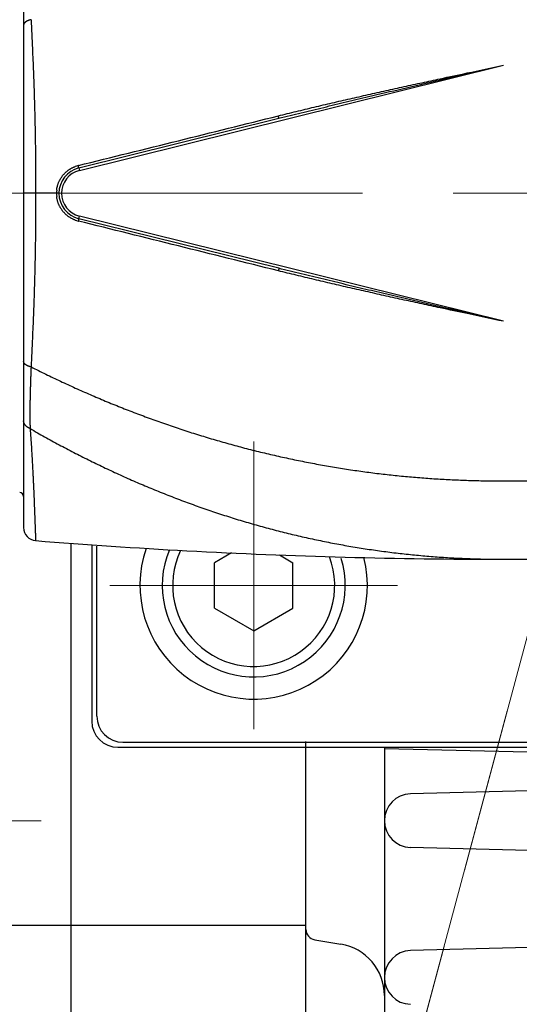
# Model space of a CAD drawing. Header units: millimetres. Extents: x 0 to 1300, y 0 to 891.
# Tile 22 of 148: x 575 to 594, y 247 to 285. Entities that reach past the tile are written whole.
import ezdxf

# ---------------------------------------------------------------- set-up
doc = ezdxf.new("R2010")
doc.units = ezdxf.units.MM
doc.header["$LTSCALE"] = 0.545669
doc.linetypes.add('CENTER', pattern=[50.8, 31.75, -6.35, 6.35, -6.35])
doc.layers.add('NoLayerName_001', color=7, linetype='Continuous')
doc.layers.add('NoLayerName_008', color=7, linetype='Continuous')
doc.styles.get("Standard").update_dxf_attribs({"font": 'txt', "bigfont": 'extfont2'})
doc.dimstyles.get("Standard").update_dxf_attribs({"dimtxt": 2.5, "dimasz": 2.5, "dimexe": 1, "dimexo": 1, "dimtad": 1, "dimdec": 3, "dimzin": 0, "dimdsep": 46, "dimtxsty": 'Standard', "dimcen": 2.5, "dimadec": 3, "dimazin": 0, "dimtfac": 0.75, "dimtdec": 3, "dimtmove": 0, "dimatfit": 3, "dimfxl": 1, "dimarcsym": 0})

# ---------------------------------------------------------------- blocks, each defined once
blk = doc.blocks.new('DIM_0002')
at = {"color": 3, "linetype": 'Continuous', "lineweight": 13}
blk.add_lwpolyline([(54.76, 41.116), (44.52, 2.898), (43.743, 0)], dxfattribs=at)
blk.add_arc((60.066, 60.917), 60.066, 345, 255, dxfattribs=at)
blk = doc.blocks.new('_OPEN30')
at = {"color": 0, "linetype": 'ByBlock', "lineweight": -2}
for p, q in [((-1, 0.267949), (0, 0)), ((0, 0), (-1, -0.267949)), ((0, 0), (-1, 0))]:
    blk.add_line(p, q, dxfattribs=at)
blk = doc.blocks.new('*D31')
at = {"layer": 'Defpoints', "color": 0}
for p in [(544.868, 278.421), (544.968, 278.421), (592.159, 252.51), (592.185, 252.607), (529.907, 246.155)]:
    blk.add_point(p, dxfattribs=at)
at = {"layer": 'NoLayerName_001', "color": 0, "linetype": 'Continuous', "lineweight": 13}
for p, q in [((541.868, 278.421), (519.753, 278.421)), ((591.382, 249.612), (578.565, 201.776))]:
    blk.add_line(p, q, dxfattribs=at)
blk.add_arc((599.102, 278.421), 76.348, 183.37752, 251.62248, dxfattribs=at)
at = {"layer": 'NoLayerName_001', "color": 0, "lineweight": 13, "xscale": 4.5, "yscale": 4.5, "zscale": 4.5}
for p, rotation in [((522.753, 278.421), 91.68876122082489), ((579.341, 204.674), 343.3112387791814)]:
    blk.add_blockref('_OPEN30', p, dxfattribs=dict(at, rotation=rotation))
at = {"layer": 'NoLayerName_001', "color": 0, "lineweight": 13, "insert": (558.845, 223.659), "char_height": 10.5, "attachment_point": 5, "rotation": 323.6796}
blk.add_mtext('\\W0.8000;75%%d', dxfattribs=at)

msp = doc.modelspace()

# ---------------------------------------------------------------- linework, layer by layer
at = {"layer": 'NoLayerName_001', "color": 60, "linetype": 'Continuous', "lineweight": 25}
for p, q in [((575.30164849, 291.20963714), (575.30164849, 265.63203554)), ((577.43492464, 279.29435267), (593.65164849, 283.3178045)), ((577.41084421, 279.39141004), (585.064677, 281.29036496)), ((577.41084421, 279.39141004), (577.43492464, 279.29435267)), ((576.65166034, 278.42083642), (575.30164849, 278.42083641)), ((576.65166034, 278.42083642), (575.30164849, 278.42083641)), ((577.41084421, 277.45026265), (577.43492464, 277.54732002)), ((585.064677, 275.55130773), (577.41084421, 277.45026265)), ((593.65164849, 273.52386819), (577.43492464, 277.54732002)), ((593.65164849, 264.42083634), (599.15164849, 264.42083634))]:
    msp.add_line(p, q, dxfattribs=at)
at = {"layer": 'NoLayerName_001', "color": 60, "linetype": 'CENTER', "lineweight": 13}
msp.add_line((592.15887493, 252.51005266), (600.28916259, 282.85269931), dxfattribs=at)
at = {"layer": 'NoLayerName_001', "color": 4, "linetype": 'CENTER', "lineweight": 13}
for p, q in [((643.70880777, 278.42083634), (544.86792751, 278.42083634)), ((565.4451685, 254.41916885), (575.97194042, 254.41916885))]:
    msp.add_line(p, q, dxfattribs=at)
at = {"layer": 'NoLayerName_001', "color": 110, "linetype": 'CENTER', "lineweight": 13}
for p, q in [((584.10164849, 268.92083634), (584.10164849, 257.92083634)), ((578.60164849, 263.42083634), (589.60164849, 263.42083634))]:
    msp.add_line(p, q, dxfattribs=at)
at = {"layer": 'NoLayerName_001', "color": 7, "linetype": 'Continuous', "lineweight": 25}
for p, q in [((577.10164849, 265.03069233), (577.10164849, 233.92083634)), ((583.25040709, 264.6614227), (582.60164849, 264.28686175)), ((585.08720166, 264.58387776), (585.60164849, 264.28686175)), ((582.60164849, 262.55481094), (582.60164849, 264.28686175)), ((585.60164849, 262.55481094), (585.60164849, 264.28686175)), ((582.60164849, 262.55481094), (584.10164849, 261.68878553)), ((584.10164849, 261.68878553), (585.60164849, 262.55481094)), ((586.10164849, 234.25968718), (586.10164849, 257.44403355)), ((589.10164849, 257.22883634), (589.10164849, 224.53111042)), ((618.05514944, 256.49168516), (589.10164849, 257.16502239)), ((621.10164849, 256.25878583), (590.10130582, 255.44701329)), ((616.12782544, 252.71313099), (590.10130582, 253.39465939)), ((572.10164849, 250.42083634), (586.10164849, 250.42083634)), ((616.12782544, 250.12854169), (590.10130582, 249.44701329)), ((586.4358889, 249.86512961), (587.43044647, 249.69937001))]:
    msp.add_line(p, q, dxfattribs=at)
at = {"layer": 'NoLayerName_001', "color": 110, "linetype": 'Continuous', "lineweight": 25}
for p, q in [((577.90964849, 264.97250998), (577.90964849, 258.22883634)), ((578.10164849, 258.42083634), (578.10164849, 264.92161712)), ((579.10164849, 257.42083634), (619.10164849, 257.42083634)), ((578.90964849, 257.22883634), (619.29364849, 257.22883634))]:
    msp.add_line(p, q, dxfattribs=at)
at = {"layer": 'NoLayerName_001', "color": 60, "linetype": 'Continuous', "lineweight": 25}
for centre, radius, start, end in [((577.65164849, 278.42083634), 1, 103.934014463, 256.065985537), ((577.65164849, 278.42083634), 0.89999387, 103.934014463, 256.065985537), ((577.6613586, 278.40901794), 1.10693942, 104.539477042, 110.274196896), ((577.65907896, 278.41733141), 1.0983199, 103.936923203, 104.53323947), ((577.64960886, 278.42035281), 1.09035924, 173.455627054, 179.974591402), ((577.64955366, 278.42131488), 1.09030404, 180.025147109, 186.547055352), ((577.66151251, 278.43311318), 1.10742137, 249.72899154, 255.458766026), ((577.6592951, 278.42502613), 1.09903663, 255.464808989, 256.060740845), ((575.15164849, 266.82083634), 0.15, 0, 89.999997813), ((575.80164849, 265.63203497), 0.5, 179.999946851, 265.435640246), ((593.65230844, 489.2362705), 224.81562585, 265.4356721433, 266.9129088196)]:
    msp.add_arc(centre, radius, start, end, dxfattribs=at)
at = {"layer": 'NoLayerName_001', "color": 110, "linetype": 'Continuous', "lineweight": 25}
for centre, radius, start, end in [((584.10164849, 263.42083634), 4.35, 161.011041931, 14.145613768), ((579.10164849, 258.42083634), 1, 180, 270), ((578.90964849, 258.22883634), 1, 180, 270)]:
    msp.add_arc(centre, radius, start, end, dxfattribs=at)
at = {"layer": 'NoLayerName_001', "color": 7, "linetype": 'Continuous', "lineweight": 25}
for centre, radius, start, end in [((584.10164849, 263.42083634), 3.5, 157.080518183, 17.195127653), ((584.10164849, 263.42083634), 3.1, 154.407700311, 20.749055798), ((590.12817721, 254.42083634), 1.02652871, 91.5, 268.5), ((586.50164849, 250.25968718), 0.4, 180, 260.537677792), ((587.10164849, 247.72658217), 2, 0, 80.537677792), ((590.12817721, 248.42083634), 1.02652871, 91.5, 268.5)]:
    msp.add_arc(centre, radius, start, end, dxfattribs=at)
at = {"layer": 'NoLayerName_001', "color": 60, "linetype": 'Continuous', "lineweight": 25}
for points, knots in [([(575.58672153, 285.0630152), (575.58263339, 285.06207036), (575.57444456, 285.06022551), (575.5622231, 285.05718605), (575.55004221, 285.05397371), (575.53791532, 285.05055265), (575.52584751, 285.04692349), (575.51384612, 285.04307705), (575.50191789, 285.03900678), (575.49006969, 285.03470549), (575.47830847, 285.03016589), (575.46664147, 285.02538197), (575.45507931, 285.02034451), (575.44363981, 285.01503343), (575.43234166, 285.00943099), (575.42120391, 285.00351903), (575.41024555, 284.99727949), (575.39948561, 284.9906943), (575.38894314, 284.98374529), (575.37863933, 284.97641596), (575.36860374, 284.96869631), (575.35890959, 284.96054113), (575.34964136, 284.9519127), (575.34088571, 284.94277431), (575.33272988, 284.93308894), (575.32526189, 284.92282032), (575.31858398, 284.91195118), (575.31280929, 284.90052351), (575.30804243, 284.88862864), (575.30449582, 284.87637569), (575.30206738, 284.86388889), (575.30190852, 284.85544757), (575.30164849, 284.85125683)], [0, 0, 0, 0, 0.01258770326, 0.02518122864, 0.0377786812, 0.05037857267, 0.06297984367, 0.07558188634, 0.08818456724, 0.1007882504, 0.11339382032, 0.12600268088, 0.1386145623, 0.1512262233, 0.16383568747, 0.17644286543, 0.18904971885, 0.2016604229, 0.21428152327, 0.22692208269, 0.23958625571, 0.25225497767, 0.26491276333, 0.2775568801, 0.29019946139, 0.30286956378, 0.31561310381, 0.32842691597, 0.34123860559, 0.35399211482, 0.36666104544, 0.37925744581, 0.37925744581, 0.37925744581, 0.37925744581]), ([(575.58672153, 285.0630152), (575.60367751, 284.694226), (575.62815607, 284.17795444), (575.65696394, 283.51405543), (575.67491236, 283.07140181), (575.68865157, 282.70247538), (575.69884406, 282.40730599), (575.70606861, 282.18591499), (575.71285532, 281.9645102), (575.71918278, 281.74309174), (575.72504342, 281.52166024), (575.73044481, 281.30021683), (575.73539137, 281.07876256), (575.73988835, 280.85729853), (575.74394082, 280.63582581), (575.74755372, 280.4143455), (575.75073272, 280.19285867), (575.75348072, 279.97136628), (575.75659446, 279.67603712), (575.7594489, 279.3068661), (575.76155495, 278.86385292), (575.76165545, 278.5685081), (575.76186864, 278.42083634)], [0, 0, 0, 0, 1.1075363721, 1.5505513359, 1.993568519, 2.4365864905, 2.6580953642, 2.8796040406, 3.1011126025, 3.3226212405, 3.5441301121, 3.7656392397, 3.9871486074, 4.2086581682, 4.4301678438, 4.6516775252, 4.8731870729, 5.094696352, 5.3162054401, 5.759223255, 6.2022406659, 6.6452564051, 6.6452564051, 6.6452564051, 6.6452564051]), ([(585.04539088, 281.38518676), (585.1595686, 281.41340619), (585.38786682, 281.47007908), (585.73066052, 281.55368492), (586.07364188, 281.63652111), (586.41683359, 281.71848744), (586.7602096, 281.79968055), (587.10375712, 281.88014365), (587.44745981, 281.95993697), (587.90592303, 282.06548367), (588.47934546, 282.19591392), (589.16793478, 282.35028728), (589.85694194, 282.50278184), (590.54631078, 282.65363483), (591.35094701, 282.82792689), (592.3859305, 283.0499329), (593.19144208, 283.22014073), (593.65164849, 283.3178045)], [0, 0, 0, 0, 0.3528398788, 0.7056809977, 1.0585236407, 1.411367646, 1.764212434, 2.117057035, 2.4699002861, 2.8227421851, 3.5284236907, 4.2341041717, 4.9397838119, 5.6454639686, 6.3511460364, 7.4096722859, 8.8210380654, 8.8210380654, 8.8210380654, 8.8210380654]), ([(585.064677, 281.29036496), (585.35024592, 281.36070761), (585.92122148, 281.50205849), (586.77866589, 281.71009315), (587.63658743, 281.91615767), (588.63808339, 282.1541179), (589.78329192, 282.42334614), (591.35874215, 282.79013034), (592.64838957, 283.08744028), (593.5083278, 283.28488626), (593.65164849, 283.3178045)], [0, 0, 0, 0, 0.882314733, 1.7646323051, 2.6469541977, 3.5292791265, 4.8527636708, 6.1762390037, 8.3820248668, 8.8231822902, 8.8231822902, 8.8231822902, 8.8231822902]), ([(585.06467694, 281.29036519), (585.06477116, 281.29108723), (585.06515389, 281.29260287), (585.06458938, 281.29477039), (585.06451468, 281.29688147), (585.06431157, 281.29888432), (585.06401248, 281.30093979), (585.06364009, 281.30307618), (585.06268345, 281.3080717), (585.06173051, 281.31304951), (585.0607568, 281.31799222), (585.06033428, 281.32008856), (585.05990246, 281.32219042), (585.05946233, 281.32429715), (585.05901517, 281.32640718), (585.0584112, 281.32922319), (585.05764574, 281.33274023), (585.05671786, 281.33695483), (585.05578108, 281.34116162), (585.05483512, 281.34536261), (585.05387952, 281.34956039), (585.05291407, 281.35375665), (585.05193897, 281.35795206), (585.0509546, 281.36214648), (585.04996131, 281.36633964), (585.0489596, 281.37053133), (585.0479495, 281.3747212), (585.04676334, 281.3796072), (585.0459042, 281.38309418), (585.04539088, 281.38518676)], [0, 0, 0, 0, 0.002184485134, 0.004582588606, 0.006570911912, 0.008526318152, 0.010616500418, 0.012801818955, 0.015031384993, 0.025875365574, 0.028006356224, 0.030144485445, 0.032290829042, 0.034443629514, 0.036601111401, 0.038761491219, 0.0430837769, 0.047399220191, 0.051708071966, 0.056013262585, 0.060317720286, 0.064623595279, 0.0689309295, 0.073239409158, 0.077548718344, 0.081858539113, 0.086168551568, 0.090478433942, 0.096942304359, 0.096942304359, 0.096942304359, 0.096942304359]), ([(576.56635452, 278.54462395), (576.56813029, 278.55791364), (576.57132255, 278.58456177), (576.57828496, 278.62424143), (576.5865322, 278.66370459), (576.59628449, 278.70285783), (576.60746337, 278.74164577), (576.62007071, 278.78000275), (576.63408626, 278.8178662), (576.64949879, 278.85517355), (576.66628574, 278.89187005), (576.68441489, 278.92791023), (576.70385715, 278.96324969), (576.72458289, 278.99784441), (576.74656263, 279.03165025), (576.76976689, 279.0646231), (576.79416622, 279.0967189), (576.81973122, 279.12789351), (576.84642418, 279.15810975), (576.87420771, 279.18733095), (576.90304447, 279.21552046), (576.93289712, 279.24264165), (576.96372842, 279.26865773), (576.99550072, 279.29353237), (577.02817617, 279.3172263), (577.06170707, 279.33970675), (577.09603649, 279.36094955), (577.13110962, 279.38092228), (577.16686363, 279.39961286), (577.20326418, 279.41693493), (577.24017103, 279.43307841), (577.26529968, 279.44250172), (577.27778944, 279.44737702)], [0, 0, 0, 0, 0.0402234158, 0.080496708, 0.1208099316, 0.1611526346, 0.2015141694, 0.2418840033, 0.2822520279, 0.3226091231, 0.3629527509, 0.4032858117, 0.4436106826, 0.4839291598, 0.5242426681, 0.564552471, 0.6048598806, 0.6451665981, 0.6854748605, 0.7257865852, 0.7661033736, 0.8064267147, 0.8467581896, 0.8870996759, 0.9274533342, 0.9678165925, 1.0081810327, 1.0485372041, 1.0888751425, 1.129184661, 1.1694556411, 1.2096783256, 1.2096783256, 1.2096783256, 1.2096783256]), ([(577.41084421, 279.39141004), (577.41108182, 279.39206008), (577.41180096, 279.39339083), (577.41150863, 279.39556263), (577.41151014, 279.3976189), (577.41134949, 279.39959732), (577.4111516, 279.40160786), (577.41089876, 279.40368233), (577.41061316, 279.40578654), (577.41030723, 279.40789036), (577.40999093, 279.40997654), (577.40966464, 279.41204152), (577.40932878, 279.41409108), (577.40898333, 279.41613172), (577.40862836, 279.41816972), (577.40826434, 279.42020955), (577.40789156, 279.42225304), (577.4075106, 279.4242997), (577.40712215, 279.42634835), (577.40672694, 279.42839779), (577.40632566, 279.43044684), (577.40591903, 279.43249442), (577.40550761, 279.43453988), (577.40509165, 279.43658303), (577.40467132, 279.4386241), (577.40424678, 279.44066339), (577.40381818, 279.44270117), (577.40338567, 279.44473775), (577.40280397, 279.44745208), (577.40206794, 279.45084356), (577.4011712, 279.45491113), (577.4002612, 279.4589767), (577.39933841, 279.4630401), (577.3984032, 279.46710114), (577.39745612, 279.47115968), (577.39649713, 279.47521542), (577.39552834, 279.4792686), (577.39487202, 279.48196809), (577.39454518, 279.48331807)], [0, 0, 0, 0, 0.002076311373, 0.004375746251, 0.00635289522, 0.008285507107, 0.010315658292, 0.012417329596, 0.01455337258, 0.016686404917, 0.018795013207, 0.020883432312, 0.02295815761, 0.025025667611, 0.027092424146, 0.02916418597, 0.031241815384, 0.033324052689, 0.035409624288, 0.037497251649, 0.039585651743, 0.041673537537, 0.043759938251, 0.045844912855, 0.047928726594, 0.050011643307, 0.052093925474, 0.05417583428, 0.056257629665, 0.060421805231, 0.064587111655, 0.068753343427, 0.072920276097, 0.077087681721, 0.081255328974, 0.085422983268, 0.089590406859, 0.093757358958, 0.093757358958, 0.093757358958, 0.093757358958]), ([(575.76186864, 278.42083634), (575.76165545, 278.27316458), (575.76155495, 277.97781976), (575.7594489, 277.53480659), (575.75659446, 277.16563556), (575.75348072, 276.8703064), (575.75073272, 276.64881401), (575.74755372, 276.42732718), (575.74394081, 276.20584687), (575.73988834, 275.98437416), (575.73539137, 275.76291012), (575.73044481, 275.54145586), (575.72504342, 275.32001244), (575.71918277, 275.09858094), (575.71285532, 274.87716248), (575.70606861, 274.6557577), (575.69884407, 274.4343667), (575.68865157, 274.1391973), (575.67491237, 273.77027088), (575.65696394, 273.32761725), (575.62815606, 272.66371824), (575.60367751, 272.14744668), (575.58672153, 271.77865748)], [0, 0, 0, 0, 0.4430157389, 0.8860331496, 1.3290509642, 1.5505600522, 1.7720693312, 1.9935788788, 2.21508856, 2.4365982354, 2.6581077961, 2.8796171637, 3.1011262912, 3.3226351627, 3.5441438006, 3.7656523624, 3.9871610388, 4.2086699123, 4.6516878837, 5.0947050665, 5.53772003, 6.6452564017, 6.6452564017, 6.6452564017, 6.6452564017]), ([(577.27783416, 277.39428066), (577.26534416, 277.3991553), (577.24021506, 277.40857727), (577.20330741, 277.42471876), (577.166906, 277.44203887), (577.13115107, 277.46072754), (577.09607696, 277.48069843), (577.06174653, 277.50193945), (577.0282146, 277.52441821), (576.99553811, 277.54811057), (576.96376475, 277.57298373), (576.93293239, 277.59899843), (576.90307865, 277.62611832), (576.87424078, 277.6543066), (576.84645612, 277.68352665), (576.819762, 277.71374177), (576.79419579, 277.74491531), (576.76979522, 277.77701007), (576.74658967, 277.80998192), (576.72460858, 277.84378679), (576.70388146, 277.87838057), (576.68443774, 277.91371915), (576.66630708, 277.94975847), (576.64951855, 277.98645416), (576.63410438, 278.02376075), (576.62008712, 278.06162349), (576.60747802, 278.09997981), (576.59629734, 278.13876716), (576.58654322, 278.17791986), (576.57829412, 278.21738255), (576.57132986, 278.2570618), (576.56813637, 278.28370974), (576.56635998, 278.29699932)], [0, 0, 0, 0, 0.0402226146, 0.0804935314, 0.1208029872, 0.1611408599, 0.2014969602, 0.2418613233, 0.2822244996, 0.3225780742, 0.3629194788, 0.403250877, 0.4435741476, 0.4838908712, 0.5242025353, 0.5645107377, 0.6048173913, 0.6451247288, 0.6854344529, 0.7257478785, 0.7660662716, 0.806391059, 0.8467240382, 0.8870675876, 0.9274246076, 0.967792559, 1.008162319, 1.048523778, 1.0888664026, 1.1291795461, 1.1694527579, 1.2096760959, 1.2096760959, 1.2096760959, 1.2096760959]), ([(577.4108496, 277.45028438), (577.41108716, 277.44963417), (577.41180623, 277.44830299), (577.41151348, 277.44613069), (577.41151501, 277.44407385), (577.41135439, 277.44209491), (577.41115643, 277.4400839), (577.41090348, 277.43800899), (577.41061773, 277.43590431), (577.41031164, 277.4338), (577.40999521, 277.43171332), (577.40966879, 277.42964784), (577.40933282, 277.42759777), (577.40898726, 277.42555664), (577.40863219, 277.42351815), (577.40826805, 277.42147783), (577.40789516, 277.41943386), (577.40751407, 277.41738671), (577.4071255, 277.41533758), (577.40673016, 277.41328765), (577.40632876, 277.41123812), (577.40592199, 277.40919005), (577.40551044, 277.40714411), (577.40509435, 277.40510047), (577.40467389, 277.40305891), (577.40424922, 277.40101914), (577.40382049, 277.39898087), (577.40338786, 277.39694381), (577.40280598, 277.39422883), (577.40206973, 277.39083654), (577.40117272, 277.386768), (577.40026246, 277.38270147), (577.39933939, 277.3786371), (577.3984039, 277.3745751), (577.39745653, 277.3705156), (577.39649726, 277.36645889), (577.39552818, 277.36240475), (577.39487166, 277.35970462), (577.39454473, 277.35835431)], [0, 0, 0, 0, 0.002076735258, 0.004376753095, 0.006354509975, 0.008287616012, 0.010318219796, 0.01242034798, 0.014556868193, 0.016690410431, 0.018799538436, 0.020888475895, 0.022963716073, 0.025031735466, 0.027098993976, 0.029171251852, 0.031249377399, 0.033332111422, 0.035418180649, 0.037506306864, 0.039595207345, 0.041683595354, 0.043770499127, 0.04585597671, 0.047940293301, 0.050023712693, 0.052106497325, 0.054188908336, 0.056271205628, 0.060436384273, 0.064602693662, 0.068769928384, 0.072937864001, 0.077106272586, 0.08127492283, 0.085443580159, 0.089612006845, 0.093779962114, 0.093779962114, 0.093779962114, 0.093779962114]), ([(585.06467701, 275.5513078), (585.06477122, 275.5505858), (585.06515394, 275.54907023), (585.06458921, 275.54690272), (585.06451453, 275.54479152), (585.06431149, 275.5427885), (585.06401243, 275.54073298), (585.06364005, 275.53859663), (585.06268337, 275.53360116), (585.0617304, 275.52862336), (585.06075671, 275.52368062), (585.06033418, 275.52158426), (585.05990237, 275.51948239), (585.05946224, 275.51737565), (585.05901508, 275.51526562), (585.05841111, 275.51244961), (585.05764564, 275.50893256), (585.05671775, 275.50471795), (585.05578097, 275.50051114), (585.054835, 275.49631014), (585.05387939, 275.49211234), (585.05291394, 275.48791606), (585.05193884, 275.48372063), (585.05095445, 275.4795262), (585.04996116, 275.47533302), (585.04895944, 275.47114132), (585.04794933, 275.46695144), (585.04676317, 275.46206541), (585.04590402, 275.45857843), (585.0453907, 275.45648583)], [0, 0, 0, 0, 0.002184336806, 0.004582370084, 0.006570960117, 0.008526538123, 0.010616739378, 0.012801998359, 0.015031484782, 0.025875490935, 0.028006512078, 0.030144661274, 0.032291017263, 0.034443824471, 0.036601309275, 0.038761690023, 0.043083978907, 0.047399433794, 0.051708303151, 0.056013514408, 0.060317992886, 0.064623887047, 0.068931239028, 0.073239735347, 0.077549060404, 0.081858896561, 0.086168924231, 0.090478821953, 0.096942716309, 0.096942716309, 0.096942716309, 0.096942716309]), ([(593.65164849, 273.52386819), (593.1914421, 273.62153203), (592.38593057, 273.79174009), (591.35094706, 274.01374605), (590.54631082, 274.188038), (589.85694195, 274.33889088), (589.16793475, 274.49138529), (588.4793454, 274.64575851), (587.90592297, 274.77618872), (587.44745975, 274.88173544), (587.10375708, 274.96152884), (586.76020958, 275.04199204), (586.4168336, 275.12318527), (586.07364192, 275.20515171), (585.73066057, 275.28798796), (585.38786687, 275.37159378), (585.15956862, 275.42826655), (585.04539089, 275.45648592)], [0, 0, 0, 0, 1.411365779, 2.4698920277, 3.1755740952, 3.881254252, 4.5869338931, 5.2926143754, 5.9982958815, 6.3511377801, 6.7039810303, 7.0568256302, 7.4096704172, 7.762514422, 8.115357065, 8.4681981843, 8.8210380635, 8.8210380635, 8.8210380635, 8.8210380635]), ([(593.65164849, 273.52386819), (592.93515062, 273.68891662), (591.78853139, 273.95203291), (590.21290385, 274.31804842), (589.06747791, 274.58634196), (588.06574768, 274.82331085), (587.20755335, 275.02824451), (586.34989757, 275.23540629), (585.63564205, 275.40992065), (585.20743246, 275.51601889), (585.064677, 275.55130773)], [0, 0, 0, 0, 2.2057859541, 3.5292594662, 4.8527407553, 5.735065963, 6.6173896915, 7.4997094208, 8.3820252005, 8.8231825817, 8.8231825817, 8.8231825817, 8.8231825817]), ([(575.58672126, 271.77865722), (575.58263312, 271.77960206), (575.57444429, 271.78144692), (575.56222283, 271.78448638), (575.55004194, 271.78769873), (575.53791505, 271.79111979), (575.52584724, 271.79474896), (575.51384586, 271.7985954), (575.50191763, 271.80266568), (575.49006943, 271.80696698), (575.47830821, 271.81150658), (575.46664121, 271.81629051), (575.45507905, 271.82132798), (575.44363955, 271.82663907), (575.43234141, 271.83224152), (575.42120366, 271.83815348), (575.4102453, 271.84439302), (575.39948537, 271.85097823), (575.3889429, 271.85792724), (575.3786391, 271.86525659), (575.36860352, 271.87297625), (575.35890937, 271.88113145), (575.34964115, 271.88975989), (575.34088551, 271.89889828), (575.3327297, 271.90858367), (575.32526173, 271.91885231), (575.31858384, 271.92972146), (575.31280917, 271.94114914), (575.30804234, 271.95304403), (575.30449576, 271.96529698), (575.30206735, 271.9777838), (575.30190851, 271.98622512), (575.30164849, 271.99041586)], [0, 0, 0, 0, 0.01258770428, 0.0251812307, 0.03777868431, 0.05037857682, 0.06297984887, 0.07558189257, 0.08818457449, 0.10078825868, 0.11339382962, 0.12600269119, 0.13861457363, 0.15122623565, 0.16383570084, 0.17644287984, 0.18904973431, 0.20166043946, 0.21428154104, 0.22692210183, 0.23958627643, 0.25225500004, 0.26491278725, 0.27755690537, 0.29019948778, 0.30286959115, 0.31561313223, 0.32842694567, 0.34123863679, 0.3539921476, 0.36666107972, 0.37925748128, 0.37925748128, 0.37925748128, 0.37925748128]), ([(575.58672126, 271.77865722), (575.58546444, 271.75245363), (575.58288442, 271.70004953), (575.5794127, 271.6214245), (575.57614845, 271.54279031), (575.57311202, 271.46414632), (575.57026721, 271.38549458), (575.56670149, 271.28061712), (575.56260802, 271.14950906), (575.5573303, 270.96594649), (575.55184609, 270.7561474), (575.54678454, 270.5463384), (575.54320666, 270.38897613), (575.54117731, 270.28406033), (575.53988711, 270.20536904), (575.53888922, 270.12667225), (575.53824241, 270.04796898), (575.53800585, 269.96925875), (575.53823878, 269.89054365), (575.53899321, 269.81182876), (575.54032433, 269.73312182), (575.54227554, 269.65443045), (575.54493423, 269.57576467), (575.54822369, 269.49712553), (575.55119433, 269.44473973), (575.5525824, 269.41854256)], [0, 0, 0, 0, 0.0787011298, 0.1574023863, 0.2361041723, 0.3148066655, 0.393509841, 0.4722134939, 0.6296206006, 0.7870250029, 1.0231283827, 1.2592320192, 1.4166351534, 1.4953364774, 1.5740379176, 1.6527403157, 1.731445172, 1.8101547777, 1.8888708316, 1.9675899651, 2.0463083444, 2.1250232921, 2.2037333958, 2.2824386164, 2.3611403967, 2.3611403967, 2.3611403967, 2.3611403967]), ([(575.58672138, 271.77865734), (575.77350692, 271.68640871), (576.1461755, 271.49996792), (576.710872, 271.23183263), (577.27894451, 270.97074648), (577.85090688, 270.71810503), (578.42649559, 270.47373908), (579.00565558, 270.23789909), (579.5882755, 270.01072197), (580.17425998, 269.7923795), (580.76350044, 269.5830176), (581.35587262, 269.38274234), (581.95125386, 269.19166647), (582.54952075, 269.00990108), (583.15055005, 268.83755759), (583.75421857, 268.67474781), (584.36040228, 268.5215819), (584.96897446, 268.37817757), (585.57978831, 268.24459288), (586.19269076, 268.12087531), (586.80752809, 268.00707573), (587.42414639, 267.90324401), (588.0423919, 267.80943086), (588.6621104, 267.72568474), (589.28314408, 267.6520629), (589.90531932, 267.58858686), (590.52844691, 267.53521292), (591.15233366, 267.49194734), (591.77678528, 267.45865037), (592.40160896, 267.43571709), (593.02660688, 267.42154971), (593.44332552, 267.42183996), (593.65164849, 267.42076858)], [0, 0, 0, 0, 0.6249702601, 1.2500689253, 1.8752622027, 2.5005206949, 3.1258195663, 3.7511387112, 4.3764629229, 5.0017820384, 5.6270890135, 6.2523773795, 6.8776434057, 7.5028864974, 8.1281093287, 8.7533179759, 9.3785220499, 10.0037333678, 10.6289565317, 11.2541929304, 11.8794447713, 12.5047152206, 13.1300085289, 13.7553301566, 14.380686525, 15.006071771, 15.6314622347, 16.2568310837, 16.8821495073, 17.5073868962, 18.1325110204, 18.7574882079, 18.7574882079, 18.7574882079, 18.7574882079]), ([(575.55258213, 269.41854223), (575.54831319, 269.42031497), (575.53973997, 269.42378617), (575.5270685, 269.42944886), (575.51451915, 269.43539239), (575.50212625, 269.44166916), (575.48989877, 269.44826988), (575.47785251, 269.45520185), (575.4660014, 269.46246785), (575.45436003, 269.470072), (575.44294365, 269.4780167), (575.43177152, 269.48630546), (575.42086735, 269.49494298), (575.41025569, 269.50393256), (575.39996126, 269.51327764), (575.39000874, 269.5229816), (575.38042286, 269.53304787), (575.37122864, 269.54347955), (575.36245369, 269.55427652), (575.35412826, 269.56543286), (575.34628636, 269.57693843), (575.33896345, 269.58878155), (575.33219493, 269.60095054), (575.32601651, 269.61343375), (575.32046327, 269.6262189), (575.31557562, 269.63928878), (575.31137797, 269.65260922), (575.30789263, 269.66613569), (575.30513364, 269.67982083), (575.30315871, 269.69361788), (575.30186134, 269.70747689), (575.30178489, 269.71674319), (575.30164849, 269.72136638)], [0, 0, 0, 0, 0.01386717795, 0.02774504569, 0.04163048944, 0.05552108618, 0.06941514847, 0.08331177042, 0.09721087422, 0.11111325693, 0.12502044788, 0.13893081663, 0.15284004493, 0.16674531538, 0.18064561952, 0.19454189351, 0.20843715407, 0.2223366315, 0.23624669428, 0.25016494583, 0.26408543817, 0.27800496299, 0.29192340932, 0.30584406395, 0.31977390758, 0.33372258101, 0.34768661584, 0.36165269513, 0.3756086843, 0.38954442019, 0.40345230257, 0.41732790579, 0.41732790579, 0.41732790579, 0.41732790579]), ([(575.55258213, 269.41854223), (575.56731697, 269.18499375), (575.58899694, 268.84767069), (575.61427087, 268.43241552), (575.62945544, 268.1728443), (575.64112664, 267.96515973), (575.65095647, 267.7834148), (575.65910334, 267.62761866), (575.66695299, 267.47180726), (575.67450982, 267.31598134), (575.68299437, 267.13416867), (575.69223169, 266.9263618), (575.70202185, 266.69255335), (575.7123131, 266.43274239), (575.72773917, 266.0170055), (575.7404457, 265.65320696), (575.75124987, 265.3673952), (575.7544954, 265.28945849), (575.75791707, 265.21152922), (575.76057714, 265.15959427), (575.76185981, 265.13362434)], [0, 0, 0, 0, 0.7020384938, 1.0140557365, 1.2480692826, 1.4820828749, 1.6380918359, 1.7941007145, 1.9501096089, 2.1061185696, 2.2621275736, 2.4961409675, 2.7301539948, 2.9641669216, 3.2761844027, 3.9782219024, 4.0562274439, 4.1342309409, 4.2122344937, 4.2902392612, 4.2902392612, 4.2902392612, 4.2902392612]), ([(575.55258248, 269.41854266), (575.73621267, 269.31470576), (576.10238182, 269.10497562), (576.65851284, 268.80253519), (577.21875052, 268.50757627), (577.78373712, 268.22161838), (578.35317794, 267.94453379), (578.92702951, 267.67663656), (579.50518058, 267.4181213), (580.08753771, 267.16921952), (580.67398844, 266.93013989), (581.26439252, 266.70104044), (581.85860887, 266.48208804), (582.45649516, 266.2734479), (583.05790923, 266.07528554), (583.66270904, 265.88776714), (584.2707512, 265.71105615), (584.8818883, 265.5453289), (585.49594094, 265.39068473), (586.11271622, 265.24720092), (586.7320201, 265.11496169), (587.35365802, 264.99404944), (587.97743567, 264.8845478), (588.60315816, 264.78653735), (589.23062621, 264.70011065), (589.85961794, 264.62531373), (590.48988715, 264.56209441), (591.12118249, 264.51046179), (591.75325042, 264.47025654), (592.38584125, 264.44193307), (593.01869151, 264.42366007), (593.44069697, 264.42264133), (593.65164808, 264.42073725)], [0, 0, 0, 0, 0.6328659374, 1.2658887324, 1.8990246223, 2.5322366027, 3.1654946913, 3.7987761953, 4.4320659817, 5.0653566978, 5.6986423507, 6.3319104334, 6.9651521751, 7.5983641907, 8.231548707, 8.86471379, 9.4978735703, 10.1310464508, 10.7642383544, 11.3974483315, 12.03067723, 12.6639279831, 13.2972058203, 13.9305184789, 14.5638760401, 15.1972736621, 15.8306811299, 16.4640633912, 17.0973825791, 17.7305983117, 18.3636679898, 18.9965470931, 18.9965470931, 18.9965470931, 18.9965470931])]:
    msp.add_open_spline(points, degree=3, knots=knots, dxfattribs=at)
for points in [[(577.39454518, 279.48331807), (578.6696861, 279.8002962), (581.21996794, 280.43425246), (583.77024978, 281.06820872), (585.0453907, 281.38518685)], [(585.0453907, 275.45648583), (583.77024978, 275.77346396), (581.21996794, 276.40742023), (578.66968611, 277.04137649), (577.39454519, 277.35835462)]]:
    msp.add_open_spline(points, degree=3, dxfattribs=at)
at = {"layer": 'NoLayerName_008', "color": 60, "linetype": 'Continuous', "lineweight": 25}
for p, q in [((593.65164849, 267.42083634), (599.15164849, 267.42083634)), ((593.65164849, 264.42073725), (593.65164849, 264.43350318)), ((593.65164808, 264.42083634), (599.15164849, 264.42083634))]:
    msp.add_line(p, q, dxfattribs=at)
msp.add_arc((593.65274564, 489.26726801), 224.84660192, 266.9132229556, 269.9997204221, dxfattribs=at)

# ---------------------------------------------------------------- block references
at = {"layer": 'NoLayerName_001', "color": 3, "linetype": 'Continuous', "lineweight": 13}
msp.add_blockref('DIM_0002', (539.03552246, 217.50363159), dxfattribs=at)

# ---------------------------------------------------------------- dimensions: what is measured, and where the dimension line sits
dim = msp.add_angular_dim_2l(base=(529.90652355, 246.15461967), line1=((592.15887493, 252.51005266), (592.18475683, 252.60664524)), line2=((544.86792751, 278.42083634), (544.96792751, 278.42083634)), text='\\W0.8000;<>', dimstyle='Standard', override={"dimtxt": 10.5, "dimasz": 4.5, "dimexe": 3, "dimexo": 3, "dimgap": 3, "dimblk": 'OPEN30', "dimclrd": 0, "dimclre": 0, "dimclrt": 0, "dimazin": 2, "dimtp": 0, "dimtm": 0, "dimlwd": 13, "dimlwe": 13}, dxfattribs=at)
dim.commit()
dim.dimension.update_dxf_attribs({"geometry": '*D31', "text_midpoint": (553.88054598, 216.90558668), "dimtype": 162})

doc.saveas('drawing.dxf')
